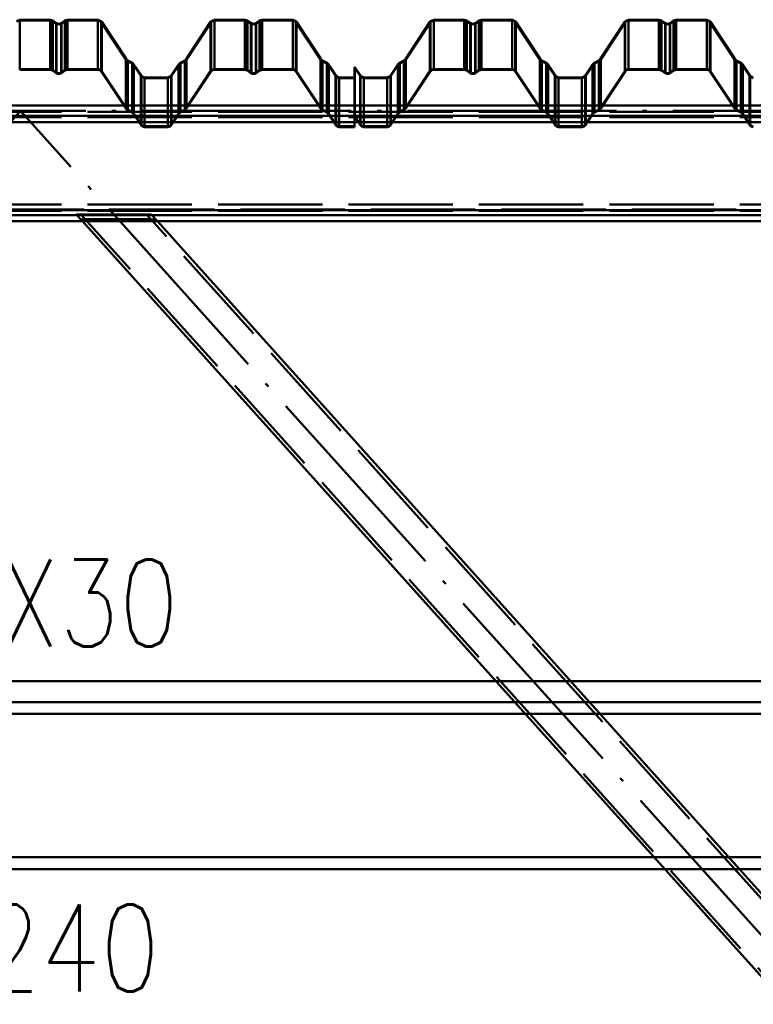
# Paper-space layout 'Layout1' of a CAD drawing. Extents: x -2 to 1033, y -36 to 596.
# Tile 82 of 256: x 110 to 132, y 479 to 507. Entities that reach past the tile are written whole.
import ezdxf

# ---------------------------------------------------------------- set-up
doc = ezdxf.new("R2010")
doc.units = 0
doc.linetypes.add('ACAD_ISO02W100', pattern=[15, 12, -3])
doc.linetypes.add('ACAD_ISO04W100', pattern=[30.5, 24, -3, 0.5, -3])
for name, color, linetype, lineweight in [('SS_JEŘÁBOVÁ DRÁHA', 11, 'CONTINUOUS', 50), ('SS_POPIS_PROFILU', 13, 'CONTINUOUS', 25), ('SS_VAZNICE', 123, 'CONTINUOUS', 50), ('SS_ZTUŽENÍ STĚNY', 203, 'CONTINUOUS', 50)]:
    doc.layers.add(name, color=color, linetype=linetype, lineweight=lineweight)
doc.layers.add('SS_PLECHY', color=7, linetype='CONTINUOUS', lineweight=50, true_color=0xb47846)
doc.styles.add('romans.shx', font='romans.shx', dxfattribs={"height": 5})

psp = doc.layouts.get("Layout1")

# ---------------------------------------------------------------- linework, layer by layer
at = {"layer": 'SS_JEŘÁBOVÁ DRÁHA', "color": 1, "linetype": 'Continuous', "ltscale": 0.25}
for p, q in [((124.1589, 487.985), (96.8411, 487.985)), ((165.4, 487.985), (126.3098, 487.985)), ((124.698, 487.385), (96.302, 487.385)), ((165.4, 487.385), (126.8489, 487.385)), ((95.9965, 487.045), (125.0035, 487.045)), ((127.1544, 487.045), (165.4, 487.045)), ((128.705, 482.925), (92.295, 482.925)), ((165.4, 482.925), (130.8559, 482.925)), ((129.0105, 482.585), (91.9895, 482.585)), ((165.4, 482.585), (131.1614, 482.585))]:
    psp.add_line(p, q, dxfattribs=at)
at = {"layer": 'SS_JEŘÁBOVÁ DRÁHA', "color": 3, "linetype": 'ACAD_ISO02W100', "ltscale": 0.25}
for p, q in [((126.3098, 487.985), (124.1589, 487.985)), ((126.8489, 487.385), (124.698, 487.385)), ((125.0035, 487.045), (127.1544, 487.045)), ((130.8559, 482.925), (128.705, 482.925)), ((131.1614, 482.585), (129.0105, 482.585))]:
    psp.add_line(p, q, dxfattribs=at)
at = {"layer": 'SS_JEŘÁBOVÁ DRÁHA', "color": 7, "linetype": 'ACAD_ISO04W100', "ltscale": 0.25}
for p, q in [((171, 487.385), (53.2, 487.385)), ((167.9, 482.585), (50.8, 482.585))]:
    psp.add_line(p, q, dxfattribs=at)
at = {"layer": 'SS_PLECHY', "color": 5, "linetype": 'Continuous', "ltscale": 0.25}
for p, q in [((110.4726, 507.0036), (110.3807, 506.9653)), ((111.3505, 507.0036), (110.4726, 507.0036)), ((110.4726, 505.5812), (110.4726, 507.0036)), ((111.4246, 506.9804), (111.3505, 507.0036)), ((111.3505, 505.5812), (111.3505, 507.0036)), ((111.5354, 506.9033), (111.4246, 506.9804)), ((111.4246, 505.5582), (111.4246, 506.9804)), ((111.7715, 506.9804), (111.6607, 506.9033)), ((111.8455, 507.0036), (111.7715, 506.9804)), ((111.7715, 505.5582), (111.7715, 506.9804)), ((112.7235, 507.0036), (111.8455, 507.0036)), ((111.8455, 505.5812), (111.8455, 507.0036)), ((112.8154, 506.9653), (112.7235, 507.0036)), ((112.7235, 505.5812), (112.7235, 507.0036)), ((112.832, 506.9449), (112.8154, 506.9653)), ((115.9787, 506.9653), (115.9621, 506.9449)), ((116.0706, 507.0036), (115.9787, 506.9653)), ((116.9485, 507.0036), (116.0706, 507.0036)), ((116.0706, 505.5812), (116.0706, 507.0036)), ((117.0226, 506.9804), (116.9485, 507.0036)), ((116.9485, 505.5812), (116.9485, 507.0036)), ((117.1334, 506.9033), (117.0226, 506.9804)), ((117.0226, 505.5582), (117.0226, 506.9804)), ((117.3695, 506.9804), (117.2587, 506.9033)), ((117.4435, 507.0036), (117.3695, 506.9804)), ((117.3695, 505.5582), (117.3695, 506.9804)), ((118.3215, 507.0036), (117.4435, 507.0036)), ((117.4435, 505.5812), (117.4435, 507.0036)), ((118.4134, 506.9653), (118.3215, 507.0036)), ((118.3215, 505.5812), (118.3215, 507.0036)), ((118.43, 506.9449), (118.4134, 506.9653)), ((122.283, 506.9653), (122.2665, 506.9449)), ((122.375, 507.0036), (122.283, 506.9653)), ((123.2529, 507.0036), (122.375, 507.0036)), ((122.375, 505.5812), (122.375, 507.0036)), ((123.3269, 506.9804), (123.2529, 507.0036)), ((123.2529, 505.5812), (123.2529, 507.0036)), ((123.4378, 506.9033), (123.3269, 506.9804)), ((123.3269, 505.5582), (123.3269, 506.9804)), ((123.6739, 506.9804), (123.563, 506.9033)), ((123.7479, 507.0036), (123.6739, 506.9804)), ((123.6739, 505.5582), (123.6739, 506.9804)), ((124.6258, 507.0036), (123.7479, 507.0036)), ((123.7479, 505.5812), (123.7479, 507.0036)), ((124.7177, 506.9653), (124.6258, 507.0036)), ((124.6258, 505.5812), (124.6258, 507.0036)), ((124.7343, 506.9449), (124.7177, 506.9653)), ((127.881, 506.9653), (127.8645, 506.9449)), ((127.973, 507.0036), (127.881, 506.9653)), ((128.8509, 507.0036), (127.973, 507.0036)), ((127.973, 505.5812), (127.973, 507.0036)), ((128.9249, 506.9804), (128.8509, 507.0036)), ((128.8509, 505.5812), (128.8509, 507.0036)), ((129.0358, 506.9033), (128.9249, 506.9804)), ((128.9249, 505.5582), (128.9249, 506.9804)), ((129.2719, 506.9804), (129.161, 506.9033)), ((129.3459, 507.0036), (129.2719, 506.9804)), ((129.2719, 505.5582), (129.2719, 506.9804)), ((130.2238, 507.0036), (129.3459, 507.0036)), ((129.3459, 505.5812), (129.3459, 507.0036)), ((130.3157, 506.9653), (130.2238, 507.0036)), ((130.2238, 505.5812), (130.2238, 507.0036)), ((130.3323, 506.9449), (130.3157, 506.9653)), ((111.598, 506.8836), (111.5354, 506.9033)), ((111.5354, 505.4818), (111.5354, 506.9033)), ((111.6607, 506.9033), (111.598, 506.8836)), ((111.6607, 505.4818), (111.6607, 506.9033)), ((113.5387, 505.8694), (112.832, 506.9449)), ((112.832, 505.5231), (112.832, 506.9449)), ((115.9621, 506.9449), (115.2554, 505.8694)), ((115.9621, 505.5231), (115.9621, 506.9449)), ((117.196, 506.8836), (117.1334, 506.9033)), ((117.1334, 505.4818), (117.1334, 506.9033)), ((117.2587, 506.9033), (117.196, 506.8836)), ((117.2587, 505.4818), (117.2587, 506.9033)), ((119.1367, 505.8694), (118.43, 506.9449)), ((118.43, 505.5231), (118.43, 506.9449)), ((122.2665, 506.9449), (121.5597, 505.8694)), ((122.2665, 505.5231), (122.2665, 506.9449)), ((123.5004, 506.8836), (123.4378, 506.9033)), ((123.4378, 505.4818), (123.4378, 506.9033)), ((123.563, 506.9033), (123.5004, 506.8836)), ((123.563, 505.4818), (123.563, 506.9033)), ((125.4411, 505.8694), (124.7343, 506.9449)), ((124.7343, 505.5231), (124.7343, 506.9449)), ((127.8645, 506.9449), (127.1577, 505.8694)), ((127.8645, 505.5231), (127.8645, 506.9449)), ((129.0984, 506.8836), (129.0358, 506.9033)), ((129.0358, 505.4818), (129.0358, 506.9033)), ((129.161, 506.9033), (129.0984, 506.8836)), ((129.161, 505.4818), (129.161, 506.9033)), ((131.0391, 505.8694), (130.3323, 506.9449)), ((130.3323, 505.5231), (130.3323, 506.9449)), ((113.5527, 505.8521), (113.5387, 505.8694)), ((113.5387, 504.457), (113.5387, 505.8694)), ((113.5784, 505.8329), (113.5527, 505.8521)), ((113.7111, 505.7613), (113.5784, 505.8329)), ((113.5784, 504.4208), (113.5784, 505.8329)), ((115.2156, 505.8329), (115.083, 505.7613)), ((115.2413, 505.8521), (115.2156, 505.8329)), ((115.2156, 504.4208), (115.2156, 505.8329)), ((115.2554, 505.8694), (115.2413, 505.8521)), ((115.2554, 504.457), (115.2554, 505.8694)), ((119.1507, 505.8521), (119.1367, 505.8694)), ((119.1367, 504.457), (119.1367, 505.8694)), ((119.1764, 505.8329), (119.1507, 505.8521)), ((119.3091, 505.7613), (119.1764, 505.8329)), ((119.1764, 504.4208), (119.1764, 505.8329)), ((121.52, 505.8329), (121.3873, 505.7613)), ((121.5457, 505.8521), (121.52, 505.8329)), ((121.52, 504.4208), (121.52, 505.8329)), ((121.5597, 505.8694), (121.5457, 505.8521)), ((121.5597, 504.457), (121.5597, 505.8694)), ((125.4551, 505.8521), (125.4411, 505.8694)), ((125.4411, 504.457), (125.4411, 505.8694)), ((125.4808, 505.8329), (125.4551, 505.8521)), ((125.6135, 505.7613), (125.4808, 505.8329)), ((125.4808, 504.4208), (125.4808, 505.8329)), ((127.118, 505.8329), (126.9853, 505.7613)), ((127.1437, 505.8521), (127.118, 505.8329)), ((127.118, 504.4208), (127.118, 505.8329)), ((127.1577, 505.8694), (127.1437, 505.8521)), ((127.1577, 504.457), (127.1577, 505.8694)), ((131.0531, 505.8521), (131.0391, 505.8694)), ((131.0391, 504.457), (131.0391, 505.8694)), ((131.0788, 505.8329), (131.0531, 505.8521)), ((131.2115, 505.7613), (131.0788, 505.8329)), ((131.0788, 504.4208), (131.0788, 505.8329)), ((110.4726, 505.5812), (111.3505, 505.5812)), ((110.4726, 505.5613), (111.3505, 505.5613)), ((111.4246, 505.5582), (111.5354, 505.4818)), ((111.6607, 505.4818), (111.7715, 505.5582)), ((111.8455, 505.5812), (112.7235, 505.5812)), ((111.8455, 505.5613), (112.7235, 505.5613)), ((113.7415, 505.7386), (113.7111, 505.7613)), ((113.7111, 504.3498), (113.7111, 505.7613)), ((113.7581, 505.7182), (113.7415, 505.7386)), ((113.9698, 505.3959), (113.7581, 505.7182)), ((113.7581, 504.3071), (113.7581, 505.7182)), ((115.036, 505.7182), (114.8243, 505.3959)), ((115.0526, 505.7386), (115.036, 505.7182)), ((115.036, 504.3071), (115.036, 505.7182)), ((115.083, 505.7613), (115.0526, 505.7386)), ((115.083, 504.3498), (115.083, 505.7613)), ((116.0706, 505.5812), (116.9485, 505.5812)), ((116.0706, 505.5613), (116.9485, 505.5613)), ((117.0226, 505.5582), (117.1334, 505.4818)), ((117.2587, 505.4818), (117.3695, 505.5582)), ((117.4435, 505.5812), (118.3215, 505.5812)), ((117.4435, 505.5613), (118.3215, 505.5613)), ((119.3395, 505.7386), (119.3091, 505.7613)), ((119.3091, 504.3498), (119.3091, 505.7613)), ((119.3561, 505.7182), (119.3395, 505.7386)), ((119.5678, 505.3959), (119.3561, 505.7182)), ((119.3561, 504.3071), (119.3561, 505.7182)), ((120.1117, 505.6431), (120.095, 505.632)), ((120.095, 505.632), (120.095, 504.2217)), ((120.2742, 505.3959), (120.1117, 505.6431)), ((120.1117, 504.2327), (120.1117, 505.6431)), ((121.3404, 505.7182), (121.1286, 505.3959)), ((121.3569, 505.7386), (121.3404, 505.7182)), ((121.3404, 504.3071), (121.3404, 505.7182)), ((121.3873, 505.7613), (121.3569, 505.7386)), ((121.3873, 504.3498), (121.3873, 505.7613)), ((122.375, 505.5812), (123.2529, 505.5812)), ((122.375, 505.5613), (123.2529, 505.5613)), ((123.3269, 505.5582), (123.4378, 505.4818)), ((123.563, 505.4818), (123.6739, 505.5582)), ((123.7479, 505.5812), (124.6258, 505.5812)), ((123.7479, 505.5613), (124.6258, 505.5613)), ((125.6438, 505.7386), (125.6135, 505.7613)), ((125.6135, 504.3498), (125.6135, 505.7613)), ((125.6604, 505.7182), (125.6438, 505.7386)), ((125.8722, 505.3959), (125.6604, 505.7182)), ((125.6604, 504.3071), (125.6604, 505.7182)), ((126.9384, 505.7182), (126.7266, 505.3959)), ((126.9549, 505.7386), (126.9384, 505.7182)), ((126.9384, 504.3071), (126.9384, 505.7182)), ((126.9853, 505.7613), (126.9549, 505.7386)), ((126.9853, 504.3498), (126.9853, 505.7613)), ((127.973, 505.5812), (128.8509, 505.5812)), ((127.973, 505.5613), (128.8509, 505.5613)), ((128.9249, 505.5582), (129.0358, 505.4818)), ((129.161, 505.4818), (129.2719, 505.5582)), ((129.3459, 505.5812), (130.2238, 505.5812)), ((129.3459, 505.5613), (130.2238, 505.5613)), ((131.2418, 505.7386), (131.2115, 505.7613)), ((131.2115, 504.3498), (131.2115, 505.7613)), ((131.2584, 505.7182), (131.2418, 505.7386)), ((131.4702, 505.3959), (131.2584, 505.7182)), ((131.2584, 504.3071), (131.2584, 505.7182)), ((111.4132, 505.5418), (111.524, 505.4654)), ((111.672, 505.4654), (111.7829, 505.5418)), ((112.8153, 505.5121), (113.522, 504.446)), ((112.832, 505.5231), (113.5387, 504.457)), ((113.9838, 505.3787), (113.9698, 505.3959)), ((113.9698, 503.9877), (113.9698, 505.3959)), ((114.0616, 505.3463), (113.9838, 505.3787)), ((114.7325, 505.3463), (114.0616, 505.3463)), ((114.0616, 503.9385), (114.0616, 505.3463)), ((114.8102, 505.3787), (114.7325, 505.3463)), ((114.7325, 503.9385), (114.7325, 505.3463)), ((114.8243, 505.3959), (114.8102, 505.3787)), ((114.8243, 503.9877), (114.8243, 505.3959)), ((115.2554, 504.457), (115.9621, 505.5231)), ((115.2721, 504.446), (115.9788, 505.5121)), ((117.0112, 505.5418), (117.122, 505.4654)), ((117.27, 505.4654), (117.3809, 505.5418)), ((118.4133, 505.5121), (119.12, 504.446)), ((118.43, 505.5231), (119.1367, 504.457)), ((119.5818, 505.3787), (119.5678, 505.3959)), ((119.5678, 503.9877), (119.5678, 505.3959)), ((119.6596, 505.3463), (119.5818, 505.3787)), ((120.095, 505.3463), (119.6596, 505.3463)), ((119.6596, 505.3463), (119.6596, 503.9385)), ((120.2882, 505.3787), (120.2742, 505.3959)), ((120.2742, 503.9877), (120.2742, 505.3959)), ((120.366, 505.3463), (120.2882, 505.3787)), ((121.0368, 505.3463), (120.366, 505.3463)), ((120.366, 503.9385), (120.366, 505.3463)), ((121.1146, 505.3787), (121.0368, 505.3463)), ((121.0368, 503.9385), (121.0368, 505.3463)), ((121.1286, 505.3959), (121.1146, 505.3787)), ((121.1286, 503.9877), (121.1286, 505.3959)), ((121.5597, 504.457), (122.2665, 505.5231)), ((121.5764, 504.446), (122.2832, 505.5121)), ((123.3155, 505.5418), (123.4264, 505.4654)), ((123.5744, 505.4654), (123.6853, 505.5418)), ((124.7176, 505.5121), (125.4244, 504.446)), ((124.7343, 505.5231), (125.4411, 504.457)), ((125.8862, 505.3787), (125.8722, 505.3959)), ((125.8722, 503.9877), (125.8722, 505.3959)), ((125.964, 505.3463), (125.8862, 505.3787)), ((126.6348, 505.3463), (125.964, 505.3463)), ((125.964, 503.9385), (125.964, 505.3463)), ((126.7126, 505.3787), (126.6348, 505.3463)), ((126.6348, 503.9385), (126.6348, 505.3463)), ((126.7266, 505.3959), (126.7126, 505.3787)), ((126.7266, 503.9877), (126.7266, 505.3959)), ((127.1577, 504.457), (127.8645, 505.5231)), ((127.1744, 504.446), (127.8812, 505.5121)), ((128.9135, 505.5418), (129.0244, 505.4654)), ((129.1724, 505.4654), (129.2833, 505.5418)), ((130.3156, 505.5121), (131.0224, 504.446)), ((130.3323, 505.5231), (131.0391, 504.457)), ((131.4842, 505.3787), (131.4702, 505.3959)), ((131.4702, 503.9877), (131.4702, 505.3959)), ((131.562, 505.3463), (131.4842, 505.3787)), ((113.5784, 504.4208), (113.7111, 504.3498)), ((115.083, 504.3498), (115.2156, 504.4208)), ((119.1764, 504.4208), (119.3091, 504.3498)), ((121.3873, 504.3498), (121.52, 504.4208)), ((125.4808, 504.4208), (125.6135, 504.3498)), ((126.9853, 504.3498), (127.118, 504.4208)), ((131.0788, 504.4208), (131.2115, 504.3498)), ((113.569, 504.4033), (113.7016, 504.3323)), ((113.7414, 504.2961), (113.9531, 503.9767)), ((113.7581, 504.3071), (113.9698, 503.9877)), ((114.8243, 503.9877), (115.036, 504.3071)), ((114.841, 503.9767), (115.0527, 504.2961)), ((115.0924, 504.3323), (115.2251, 504.4033)), ((119.167, 504.4033), (119.2996, 504.3323)), ((119.3394, 504.2961), (119.5511, 503.9767)), ((119.3561, 504.3071), (119.5678, 503.9877)), ((120.095, 504.2217), (120.1117, 504.2327)), ((120.095, 504.2217), (120.095, 503.9385)), ((120.095, 504.2217), (120.2575, 503.9767)), ((120.1117, 504.2327), (120.2742, 503.9877)), ((121.1286, 503.9877), (121.3404, 504.3071)), ((121.1453, 503.9767), (121.3571, 504.2961)), ((121.3968, 504.3323), (121.5295, 504.4033)), ((125.4713, 504.4033), (125.604, 504.3323)), ((125.6437, 504.2961), (125.8555, 503.9767)), ((125.6604, 504.3071), (125.8722, 503.9877)), ((126.7266, 503.9877), (126.9384, 504.3071)), ((126.7433, 503.9767), (126.9551, 504.2961)), ((126.9948, 504.3323), (127.1275, 504.4033)), ((131.0693, 504.4033), (131.202, 504.3323)), ((131.2417, 504.2961), (131.4535, 503.9767)), ((131.2584, 504.3071), (131.4702, 503.9877)), ((114.0616, 503.9385), (114.7325, 503.9385)), ((114.0616, 503.9186), (114.7325, 503.9186)), ((119.6596, 503.9385), (120.095, 503.9385)), ((119.6596, 503.9186), (120.095, 503.9186)), ((120.095, 503.9385), (120.095, 503.9186)), ((120.366, 503.9385), (121.0368, 503.9385)), ((120.366, 503.9186), (121.0368, 503.9186)), ((125.964, 503.9385), (126.6348, 503.9385)), ((125.964, 503.9186), (126.6348, 503.9186))]:
    psp.add_line(p, q, dxfattribs=at)
at = {"layer": 'SS_PLECHY', "color": 5, "linetype": 'ACAD_ISO02W100', "ltscale": 0.25}
for p, q in [((110.4726, 506.9835), (110.3948, 506.9511)), ((111.3505, 506.9835), (110.4726, 506.9835)), ((111.4132, 506.9638), (111.3505, 506.9835)), ((111.524, 506.8867), (111.4132, 506.9638)), ((111.4132, 506.9638), (111.4132, 505.5418)), ((111.7829, 506.9638), (111.672, 506.8867)), ((111.8455, 506.9835), (111.7829, 506.9638)), ((111.7829, 506.9638), (111.7829, 505.5418)), ((112.7235, 506.9835), (111.8455, 506.9835)), ((112.8012, 506.9511), (112.7235, 506.9835)), ((116.0706, 506.9835), (115.9928, 506.9511)), ((116.9485, 506.9835), (116.0706, 506.9835)), ((117.0112, 506.9638), (116.9485, 506.9835)), ((117.122, 506.8867), (117.0112, 506.9638)), ((117.0112, 506.9638), (117.0112, 505.5418)), ((117.3809, 506.9638), (117.27, 506.8867)), ((117.4435, 506.9835), (117.3809, 506.9638)), ((117.3809, 506.9638), (117.3809, 505.5418)), ((118.3215, 506.9835), (117.4435, 506.9835)), ((118.3992, 506.9511), (118.3215, 506.9835)), ((122.375, 506.9835), (122.2972, 506.9511)), ((123.2529, 506.9835), (122.375, 506.9835)), ((123.3155, 506.9638), (123.2529, 506.9835)), ((123.4264, 506.8867), (123.3155, 506.9638)), ((123.3155, 506.9638), (123.3155, 505.5418)), ((123.6853, 506.9638), (123.5744, 506.8867)), ((123.7479, 506.9835), (123.6853, 506.9638)), ((123.6853, 506.9638), (123.6853, 505.5418)), ((124.6258, 506.9835), (123.7479, 506.9835)), ((124.7036, 506.9511), (124.6258, 506.9835)), ((127.973, 506.9835), (127.8952, 506.9511)), ((128.8509, 506.9835), (127.973, 506.9835)), ((128.9135, 506.9638), (128.8509, 506.9835)), ((129.0244, 506.8867), (128.9135, 506.9638)), ((128.9135, 506.9638), (128.9135, 505.5418)), ((129.2833, 506.9638), (129.1724, 506.8867)), ((129.3459, 506.9835), (129.2833, 506.9638)), ((129.2833, 506.9638), (129.2833, 505.5418)), ((130.2238, 506.9835), (129.3459, 506.9835)), ((130.3016, 506.9511), (130.2238, 506.9835)), ((111.598, 506.8635), (111.524, 506.8867)), ((111.524, 506.8867), (111.524, 505.4654)), ((111.672, 506.8867), (111.598, 506.8635)), ((111.672, 506.8867), (111.672, 505.4654)), ((112.8153, 506.9339), (112.8012, 506.9511)), ((113.522, 505.8583), (112.8153, 506.9339)), ((112.8153, 506.9339), (112.8153, 505.5121)), ((115.9788, 506.9339), (115.2721, 505.8583)), ((115.9928, 506.9511), (115.9788, 506.9339)), ((115.9788, 506.9339), (115.9788, 505.5121)), ((117.196, 506.8635), (117.122, 506.8867)), ((117.122, 506.8867), (117.122, 505.4654)), ((117.27, 506.8867), (117.196, 506.8635)), ((117.27, 506.8867), (117.27, 505.4654)), ((118.4133, 506.9339), (118.3992, 506.9511)), ((119.12, 505.8583), (118.4133, 506.9339)), ((118.4133, 506.9339), (118.4133, 505.5121)), ((122.2832, 506.9339), (121.5764, 505.8583)), ((122.2972, 506.9511), (122.2832, 506.9339)), ((122.2832, 506.9339), (122.2832, 505.5121)), ((123.5004, 506.8635), (123.4264, 506.8867)), ((123.4264, 506.8867), (123.4264, 505.4654)), ((123.5744, 506.8867), (123.5004, 506.8635)), ((123.5744, 506.8867), (123.5744, 505.4654)), ((124.7176, 506.9339), (124.7036, 506.9511)), ((125.4244, 505.8583), (124.7176, 506.9339)), ((124.7176, 506.9339), (124.7176, 505.5121)), ((127.8812, 506.9339), (127.1744, 505.8583)), ((127.8952, 506.9511), (127.8812, 506.9339)), ((127.8812, 506.9339), (127.8812, 505.5121)), ((129.0984, 506.8635), (129.0244, 506.8867)), ((129.0244, 506.8867), (129.0244, 505.4654)), ((129.1724, 506.8867), (129.0984, 506.8635)), ((129.1724, 506.8867), (129.1724, 505.4654)), ((130.3156, 506.9339), (130.3016, 506.9511)), ((131.0224, 505.8583), (130.3156, 506.9339)), ((130.3156, 506.9339), (130.3156, 505.5121)), ((113.5386, 505.8379), (113.522, 505.8583)), ((113.522, 505.8583), (113.522, 504.446)), ((113.569, 505.8152), (113.5386, 505.8379)), ((115.2555, 505.8379), (115.2251, 505.8152)), ((115.2721, 505.8583), (115.2555, 505.8379)), ((115.2721, 505.8583), (115.2721, 504.446)), ((119.1366, 505.8379), (119.12, 505.8583)), ((119.12, 505.8583), (119.12, 504.446)), ((119.167, 505.8152), (119.1366, 505.8379)), ((121.5598, 505.8379), (121.5295, 505.8152)), ((121.5764, 505.8583), (121.5598, 505.8379)), ((121.5764, 505.8583), (121.5764, 504.446)), ((125.4409, 505.8379), (125.4244, 505.8583)), ((125.4244, 505.8583), (125.4244, 504.446)), ((125.4713, 505.8152), (125.4409, 505.8379)), ((127.1578, 505.8379), (127.1275, 505.8152)), ((127.1744, 505.8583), (127.1578, 505.8379)), ((127.1744, 505.8583), (127.1744, 504.446)), ((131.0389, 505.8379), (131.0224, 505.8583)), ((131.0224, 505.8583), (131.0224, 504.446)), ((131.0693, 505.8152), (131.0389, 505.8379)), ((110.4726, 505.5613), (110.4726, 505.5812)), ((111.3505, 505.5613), (111.3505, 505.5812)), ((111.8455, 505.5613), (111.8455, 505.5812)), ((112.7235, 505.5613), (112.7235, 505.5812)), ((113.7016, 505.7436), (113.569, 505.8152)), ((113.569, 505.8152), (113.569, 504.4033)), ((113.7273, 505.7244), (113.7016, 505.7436)), ((113.7016, 505.7436), (113.7016, 504.3323)), ((113.7414, 505.7071), (113.7273, 505.7244)), ((113.9531, 505.3849), (113.7414, 505.7071)), ((113.7414, 505.7071), (113.7414, 504.2961)), ((115.0527, 505.7071), (114.841, 505.3849)), ((115.0667, 505.7244), (115.0527, 505.7071)), ((115.0527, 505.7071), (115.0527, 504.2961)), ((115.0924, 505.7436), (115.0667, 505.7244)), ((115.2251, 505.8152), (115.0924, 505.7436)), ((115.0924, 505.7436), (115.0924, 504.3323)), ((115.2251, 505.8152), (115.2251, 504.4033)), ((116.0706, 505.5613), (116.0706, 505.5812)), ((116.9485, 505.5613), (116.9485, 505.5812)), ((117.4435, 505.5613), (117.4435, 505.5812)), ((118.3215, 505.5613), (118.3215, 505.5812)), ((119.2996, 505.7436), (119.167, 505.8152)), ((119.167, 505.8152), (119.167, 504.4033)), ((119.3253, 505.7244), (119.2996, 505.7436)), ((119.2996, 505.7436), (119.2996, 504.3323)), ((119.3394, 505.7071), (119.3253, 505.7244)), ((119.5511, 505.3849), (119.3394, 505.7071)), ((119.3394, 505.7071), (119.3394, 504.2961)), ((120.2575, 505.3849), (120.095, 505.632)), ((121.3571, 505.7071), (121.1453, 505.3849)), ((121.3711, 505.7244), (121.3571, 505.7071)), ((121.3571, 505.7071), (121.3571, 504.2961)), ((121.3968, 505.7436), (121.3711, 505.7244)), ((121.5295, 505.8152), (121.3968, 505.7436)), ((121.3968, 505.7436), (121.3968, 504.3323)), ((121.5295, 505.8152), (121.5295, 504.4033)), ((122.375, 505.5613), (122.375, 505.5812)), ((123.2529, 505.5613), (123.2529, 505.5812)), ((123.7479, 505.5613), (123.7479, 505.5812)), ((124.6258, 505.5613), (124.6258, 505.5812)), ((125.604, 505.7436), (125.4713, 505.8152)), ((125.4713, 505.8152), (125.4713, 504.4033)), ((125.6297, 505.7244), (125.604, 505.7436)), ((125.604, 505.7436), (125.604, 504.3323)), ((125.6437, 505.7071), (125.6297, 505.7244)), ((125.8555, 505.3849), (125.6437, 505.7071)), ((125.6437, 505.7071), (125.6437, 504.2961)), ((126.9551, 505.7071), (126.7433, 505.3849)), ((126.9691, 505.7244), (126.9551, 505.7071)), ((126.9551, 505.7071), (126.9551, 504.2961)), ((126.9948, 505.7436), (126.9691, 505.7244)), ((127.1275, 505.8152), (126.9948, 505.7436)), ((126.9948, 505.7436), (126.9948, 504.3323)), ((127.1275, 505.8152), (127.1275, 504.4033)), ((127.973, 505.5613), (127.973, 505.5812)), ((128.8509, 505.5613), (128.8509, 505.5812)), ((129.3459, 505.5613), (129.3459, 505.5812)), ((130.2238, 505.5613), (130.2238, 505.5812)), ((131.202, 505.7436), (131.0693, 505.8152)), ((131.0693, 505.8152), (131.0693, 504.4033)), ((131.2277, 505.7244), (131.202, 505.7436)), ((131.202, 505.7436), (131.202, 504.3323)), ((131.2417, 505.7071), (131.2277, 505.7244)), ((131.4535, 505.3849), (131.2417, 505.7071)), ((131.2417, 505.7071), (131.2417, 504.2961)), ((113.9697, 505.3645), (113.9531, 505.3849)), ((113.9531, 505.3849), (113.9531, 503.9767)), ((114.0616, 505.3262), (113.9697, 505.3645)), ((114.7325, 505.3262), (114.0616, 505.3262)), ((114.8244, 505.3645), (114.7325, 505.3262)), ((114.841, 505.3849), (114.8244, 505.3645)), ((114.841, 505.3849), (114.841, 503.9767)), ((119.5677, 505.3645), (119.5511, 505.3849)), ((119.5511, 505.3849), (119.5511, 503.9767)), ((119.6596, 505.3262), (119.5677, 505.3645)), ((120.095, 505.3262), (119.6596, 505.3262)), ((120.274, 505.3645), (120.2575, 505.3849)), ((120.2575, 505.3849), (120.2575, 503.9767)), ((120.366, 505.3262), (120.274, 505.3645)), ((121.0368, 505.3262), (120.366, 505.3262)), ((121.1287, 505.3645), (121.0368, 505.3262)), ((121.1453, 505.3849), (121.1287, 505.3645)), ((121.1453, 505.3849), (121.1453, 503.9767)), ((125.872, 505.3645), (125.8555, 505.3849)), ((125.8555, 505.3849), (125.8555, 503.9767)), ((125.964, 505.3262), (125.872, 505.3645)), ((126.6348, 505.3262), (125.964, 505.3262)), ((126.7267, 505.3645), (126.6348, 505.3262)), ((126.7433, 505.3849), (126.7267, 505.3645)), ((126.7433, 505.3849), (126.7433, 503.9767)), ((131.47, 505.3645), (131.4535, 505.3849)), ((131.4535, 505.3849), (131.4535, 503.9767)), ((131.562, 505.3262), (131.47, 505.3645)), ((114.0616, 503.9186), (114.0616, 503.9385)), ((114.7325, 503.9186), (114.7325, 503.9385)), ((119.6596, 503.9385), (119.6596, 503.9186)), ((120.366, 503.9186), (120.366, 503.9385)), ((121.0368, 503.9186), (121.0368, 503.9385)), ((125.964, 503.9186), (125.964, 503.9385)), ((126.6348, 503.9186), (126.6348, 503.9385))]:
    psp.add_line(p, q, dxfattribs=at)
at = {"layer": 'SS_PLECHY', "color": 5, "linetype": 'Continuous', "ltscale": 0.25, "extrusion": (-7.59061e-13, 0.093704, -0.9956)}
psp.add_arc((-111.3505, 503.2279, 47.3626), 0.13, 90, 124.70088, dxfattribs=at)
at = {"layer": 'SS_PLECHY', "color": 5, "linetype": 'Continuous', "ltscale": 0.25, "extrusion": (-1.9155e-13, 0.093704, -0.9956)}
psp.add_arc((-111.3505, 503.2279, 47.3626), 0.11, 90, 124.70088, dxfattribs=at)
at = {"layer": 'SS_PLECHY', "color": 5, "linetype": 'Continuous', "ltscale": 0.25, "extrusion": (6.32883e-13, 0.093704, -0.9956)}
psp.add_arc((-111.8455, 503.2279, 47.3626), 0.13, 55.29912, 90, dxfattribs=at)
at = {"layer": 'SS_PLECHY', "color": 5, "linetype": 'Continuous', "ltscale": 0.25, "extrusion": (5.71684e-13, 0.093704, -0.9956)}
psp.add_arc((-111.8455, 503.2279, 47.3626), 0.11, 55.29912, 90, dxfattribs=at)
at = {"layer": 'SS_PLECHY', "color": 5, "linetype": 'Continuous', "ltscale": 0.25, "extrusion": (-4.10075e-13, 0.093704, -0.9956)}
psp.add_arc((-112.7235, 503.2279, 47.3626), 0.13, 90, 146.57519, dxfattribs=at)
at = {"layer": 'SS_PLECHY', "color": 5, "linetype": 'Continuous', "ltscale": 0.25, "extrusion": (-4.98236e-13, 0.093704, -0.9956)}
psp.add_arc((-112.7235, 503.2279, 47.3626), 0.11, 90, 146.57519, dxfattribs=at)
at = {"layer": 'SS_PLECHY', "color": 5, "linetype": 'Continuous', "ltscale": 0.25, "extrusion": (1.80705e-12, 0.093704, -0.9956)}
psp.add_arc((-116.0706, 503.2279, 47.3626), 0.13, 33.42481, 90, dxfattribs=at)
at = {"layer": 'SS_PLECHY', "color": 5, "linetype": 'Continuous', "ltscale": 0.25, "extrusion": (1.54361e-12, 0.093704, -0.9956)}
psp.add_arc((-116.0706, 503.2279, 47.3626), 0.11, 33.42481, 90, dxfattribs=at)
at = {"layer": 'SS_PLECHY', "color": 5, "linetype": 'Continuous', "ltscale": 0.25, "extrusion": (-1.02019e-12, 0.093704, -0.9956)}
psp.add_arc((-116.9485, 503.2279, 47.3626), 0.13, 90, 124.70088, dxfattribs=at)
at = {"layer": 'SS_PLECHY', "color": 5, "linetype": 'Continuous', "ltscale": 0.25, "extrusion": (-5.00175e-13, 0.093704, -0.9956)}
psp.add_arc((-116.9485, 503.2279, 47.3626), 0.11, 90, 124.70088, dxfattribs=at)
at = {"layer": 'SS_PLECHY', "color": 5, "linetype": 'Continuous', "ltscale": 0.25, "extrusion": (1.0243e-12, 0.093704, -0.9956)}
psp.add_arc((-117.4435, 503.2279, 47.3626), 0.13, 55.29912, 90, dxfattribs=at)
at = {"layer": 'SS_PLECHY', "color": 5, "linetype": 'Continuous', "ltscale": 0.25, "extrusion": (5.10464e-13, 0.093704, -0.9956)}
psp.add_arc((-117.4435, 503.2279, 47.3626), 0.11, 55.29912, 90, dxfattribs=at)
at = {"layer": 'SS_PLECHY', "color": 5, "linetype": 'Continuous', "ltscale": 0.25, "extrusion": (-7.56305e-13, 0.093704, -0.9956)}
psp.add_arc((-118.3215, 503.2279, 47.3626), 0.13, 90, 146.57519, dxfattribs=at)
at = {"layer": 'SS_PLECHY', "color": 5, "linetype": 'Continuous', "ltscale": 0.25, "extrusion": (-9.13809e-13, 0.093704, -0.9956)}
psp.add_arc((-118.3215, 503.2279, 47.3626), 0.11, 90, 146.57519, dxfattribs=at)
at = {"layer": 'SS_PLECHY', "color": 5, "linetype": 'Continuous', "ltscale": 0.25, "extrusion": (7.11947e-13, 0.093704, -0.9956)}
psp.add_arc((-122.375, 503.2279, 47.3626), 0.13, 33.42481, 90, dxfattribs=at)
at = {"layer": 'SS_PLECHY', "color": 5, "linetype": 'Continuous', "ltscale": 0.25, "extrusion": (1.21196e-13, 0.093704, -0.9956)}
psp.add_arc((-122.375, 503.2279, 47.3626), 0.11, 33.42481, 90, dxfattribs=at)
at = {"layer": 'SS_PLECHY', "color": 5, "linetype": 'Continuous', "ltscale": 0.25, "extrusion": (-5.80872e-13, 0.093704, -0.9956)}
psp.add_arc((-123.2529, 503.2279, 47.3626), 0.13, 90, 124.70088, dxfattribs=at)
at = {"layer": 'SS_PLECHY', "color": 5, "linetype": 'Continuous', "ltscale": 0.25, "extrusion": (1.90312e-14, 0.093704, -0.9956)}
psp.add_arc((-123.2529, 503.2279, 47.3626), 0.11, 90, 124.70088, dxfattribs=at)
at = {"layer": 'SS_PLECHY', "color": 5, "linetype": 'Continuous', "ltscale": 0.25, "extrusion": (5.84953e-13, 0.093704, -0.9956)}
psp.add_arc((-123.7479, 503.2279, 47.3626), 0.13, 55.29912, 90, dxfattribs=at)
at = {"layer": 'SS_PLECHY', "color": 5, "linetype": 'Continuous', "ltscale": 0.25, "extrusion": (-8.76776e-15, 0.093704, -0.9956)}
psp.add_arc((-123.7479, 503.2279, 47.3626), 0.11, 55.29912, 90, dxfattribs=at)
at = {"layer": 'SS_PLECHY', "color": 5, "linetype": 'Continuous', "ltscale": 0.25, "extrusion": (-2.36974e-13, 0.093704, -0.9956)}
psp.add_arc((-124.6258, 503.2279, 47.3626), 0.13, 90, 146.57519, dxfattribs=at)
at = {"layer": 'SS_PLECHY', "color": 5, "linetype": 'Continuous', "ltscale": 0.25, "extrusion": (-2.2546e-13, 0.093704, -0.9956)}
psp.add_arc((-124.6258, 503.2279, 47.3626), 0.11, 90, 146.57519, dxfattribs=at)
at = {"layer": 'SS_PLECHY', "color": 5, "linetype": 'Continuous', "ltscale": 0.25, "extrusion": (1.37308e-12, 0.093704, -0.9956)}
psp.add_arc((-127.973, 503.2279, 47.3626), 0.13, 33.42481, 90, dxfattribs=at)
at = {"layer": 'SS_PLECHY', "color": 5, "linetype": 'Continuous', "ltscale": 0.25, "extrusion": (8.90479e-13, 0.093704, -0.9956)}
psp.add_arc((-127.973, 503.2279, 47.3626), 0.11, 33.42481, 90, dxfattribs=at)
at = {"layer": 'SS_PLECHY', "color": 5, "linetype": 'Continuous', "ltscale": 0.25, "extrusion": (-8.46116e-13, 0.093704, -0.9956)}
psp.add_arc((-128.8509, 503.2279, 47.3626), 0.13, 90, 124.70088, dxfattribs=at)
at = {"layer": 'SS_PLECHY', "color": 5, "linetype": 'Continuous', "ltscale": 0.25, "extrusion": (-2.94416e-13, 0.093704, -0.9956)}
psp.add_arc((-128.8509, 503.2279, 47.3626), 0.11, 90, 124.70088, dxfattribs=at)
at = {"layer": 'SS_PLECHY', "color": 5, "linetype": 'Continuous', "ltscale": 0.25, "extrusion": (4.49433e-13, 0.093704, -0.9956)}
psp.add_arc((-129.3459, 503.2279, 47.3626), 0.13, 55.29912, 90, dxfattribs=at)
at = {"layer": 'SS_PLECHY', "color": 5, "linetype": 'Continuous', "ltscale": 0.25, "extrusion": (7.23263e-13, 0.093704, -0.9956)}
psp.add_arc((-129.3459, 503.2279, 47.3626), 0.11, 55.29912, 90, dxfattribs=at)
at = {"layer": 'SS_PLECHY', "color": 5, "linetype": 'Continuous', "ltscale": 0.25, "extrusion": (-5.83175e-13, 0.093704, -0.9956)}
psp.add_arc((-130.2238, 503.2279, 47.3626), 0.13, 90, 146.57519, dxfattribs=at)
at = {"layer": 'SS_PLECHY', "color": 5, "linetype": 'Continuous', "ltscale": 0.25, "extrusion": (-6.34629e-13, 0.093704, -0.9956)}
psp.add_arc((-130.2238, 503.2279, 47.3626), 0.11, 90, 146.57519, dxfattribs=at)
at = {"layer": 'SS_PLECHY', "color": 5, "linetype": 'Continuous', "ltscale": 0.25, "extrusion": (-6.33585e-13, -0.093704, 0.9956)}
psp.add_arc((111.598, 503.3474, -47.3739), 0.13, 235.29912, 304.70088, dxfattribs=at)
at = {"layer": 'SS_PLECHY', "color": 5, "linetype": 'Continuous', "ltscale": 0.25, "extrusion": (-7.8523e-13, -0.093704, 0.9956)}
psp.add_arc((111.598, 503.3474, -47.3739), 0.11, 235.29912, 304.70088, dxfattribs=at)
at = {"layer": 'SS_PLECHY', "color": 5, "linetype": 'Continuous', "ltscale": 0.25, "extrusion": (-7.77746e-13, -0.093704, 0.9956)}
psp.add_arc((117.196, 503.3474, -47.3739), 0.13, 235.29912, 304.70088, dxfattribs=at)
at = {"layer": 'SS_PLECHY', "color": 5, "linetype": 'Continuous', "ltscale": 0.25, "extrusion": (-9.08752e-13, -0.093704, 0.9956)}
psp.add_arc((117.196, 503.3474, -47.3739), 0.11, 235.29912, 304.70088, dxfattribs=at)
at = {"layer": 'SS_PLECHY', "color": 5, "linetype": 'Continuous', "ltscale": 0.25, "extrusion": (-3.81931e-13, -0.093704, 0.9956)}
psp.add_arc((123.5004, 503.3474, -47.3739), 0.13, 235.29912, 304.70088, dxfattribs=at)
at = {"layer": 'SS_PLECHY', "color": 5, "linetype": 'Continuous', "ltscale": 0.25, "extrusion": (-4.40992e-13, -0.093704, 0.9956)}
psp.add_arc((123.5004, 503.3474, -47.3739), 0.11, 235.29912, 304.70088, dxfattribs=at)
at = {"layer": 'SS_PLECHY', "color": 5, "linetype": 'Continuous', "ltscale": 0.25, "extrusion": (-2.42792e-13, -0.093704, 0.9956)}
psp.add_arc((129.0984, 503.3474, -47.3739), 0.13, 235.29912, 304.70088, dxfattribs=at)
at = {"layer": 'SS_PLECHY', "color": 5, "linetype": 'Continuous', "ltscale": 0.25, "extrusion": (-8.91707e-13, -0.093704, 0.9956)}
psp.add_arc((129.0984, 503.3474, -47.3739), 0.11, 235.29912, 304.70088, dxfattribs=at)
at = {"layer": 'SS_PLECHY', "color": 5, "linetype": 'Continuous', "ltscale": 0.25, "extrusion": (-2.37979e-13, -0.093704, 0.9956)}
psp.add_arc((113.6305, 502.2975, -47.2751), 0.13, 213.42481, 241.736, dxfattribs=at)
at = {"layer": 'SS_PLECHY', "color": 5, "linetype": 'Continuous', "ltscale": 0.25, "extrusion": (-2.17444e-13, -0.093704, 0.9956)}
psp.add_arc((113.6305, 502.2975, -47.2751), 0.11, 213.42481, 241.736, dxfattribs=at)
at = {"layer": 'SS_PLECHY', "color": 5, "linetype": 'Continuous', "ltscale": 0.25, "extrusion": (5.29235e-13, -0.093704, 0.9956)}
psp.add_arc((115.1636, 502.2975, -47.2751), 0.11, 298.264, 326.57519, dxfattribs=at)
at = {"layer": 'SS_PLECHY', "color": 5, "linetype": 'Continuous', "ltscale": 0.25, "extrusion": (5.11018e-14, -0.093704, 0.9956)}
psp.add_arc((115.1636, 502.2975, -47.2751), 0.13, 298.264, 326.57519, dxfattribs=at)
at = {"layer": 'SS_PLECHY', "color": 5, "linetype": 'Continuous', "ltscale": 0.25, "extrusion": (-8.88899e-13, -0.093704, 0.9956)}
psp.add_arc((119.2285, 502.2975, -47.2751), 0.13, 213.42481, 241.736, dxfattribs=at)
at = {"layer": 'SS_PLECHY', "color": 5, "linetype": 'Continuous', "ltscale": 0.25, "extrusion": (-1.05338e-12, -0.093704, 0.9956)}
psp.add_arc((119.2285, 502.2975, -47.2751), 0.11, 213.42481, 241.736, dxfattribs=at)
at = {"layer": 'SS_PLECHY', "color": 5, "linetype": 'Continuous', "ltscale": 0.25, "extrusion": (-1.57455e-12, -0.093704, 0.9956)}
psp.add_arc((121.4679, 502.2975, -47.2751), 0.11, 298.264, 326.57519, dxfattribs=at)
at = {"layer": 'SS_PLECHY', "color": 5, "linetype": 'Continuous', "ltscale": 0.25, "extrusion": (-1.645e-12, -0.093704, 0.9956)}
psp.add_arc((121.4679, 502.2975, -47.2751), 0.13, 298.264, 326.57519, dxfattribs=at)
at = {"layer": 'SS_PLECHY', "color": 5, "linetype": 'Continuous', "ltscale": 0.25, "extrusion": (1.4098e-12, -0.093704, 0.9956)}
psp.add_arc((125.5329, 502.2975, -47.2751), 0.13, 213.42481, 241.736, dxfattribs=at)
at = {"layer": 'SS_PLECHY', "color": 5, "linetype": 'Continuous', "ltscale": 0.25, "extrusion": (1.66324e-12, -0.093704, 0.9956)}
psp.add_arc((125.5329, 502.2975, -47.2751), 0.11, 213.42481, 241.736, dxfattribs=at)
at = {"layer": 'SS_PLECHY', "color": 5, "linetype": 'Continuous', "ltscale": 0.25, "extrusion": (-9.78812e-13, -0.093704, 0.9956)}
psp.add_arc((127.0659, 502.2975, -47.2751), 0.11, 298.264, 326.57519, dxfattribs=at)
at = {"layer": 'SS_PLECHY', "color": 5, "linetype": 'Continuous', "ltscale": 0.25, "extrusion": (-1.14092e-12, -0.093704, 0.9956)}
psp.add_arc((127.0659, 502.2975, -47.2751), 0.13, 298.264, 326.57519, dxfattribs=at)
at = {"layer": 'SS_PLECHY', "color": 5, "linetype": 'Continuous', "ltscale": 0.25, "extrusion": (7.48642e-13, -0.093704, 0.9956)}
psp.add_arc((131.1309, 502.2975, -47.2751), 0.13, 213.42481, 241.736, dxfattribs=at)
at = {"layer": 'SS_PLECHY', "color": 5, "linetype": 'Continuous', "ltscale": 0.25, "extrusion": (9.36463e-13, -0.093704, 0.9956)}
psp.add_arc((131.1309, 502.2975, -47.2751), 0.11, 213.42481, 241.736, dxfattribs=at)
at = {"layer": 'SS_PLECHY', "color": 5, "linetype": 'Continuous', "ltscale": 0.25, "extrusion": (-2.83786e-13, 0.093704, -0.9956)}
psp.add_arc((-113.6496, 502.0173, 47.2487), 0.11, 118.264, 146.57519, dxfattribs=at)
at = {"layer": 'SS_PLECHY', "color": 5, "linetype": 'Continuous', "ltscale": 0.25, "extrusion": (2.55436e-13, 0.093704, -0.9956)}
psp.add_arc((-113.6496, 502.0173, 47.2487), 0.13, 118.264, 146.57519, dxfattribs=at)
at = {"layer": 'SS_PLECHY', "color": 5, "linetype": 'Continuous', "ltscale": 0.25, "extrusion": (6.86331e-13, 0.093704, -0.9956)}
psp.add_arc((-115.1445, 502.0173, 47.2487), 0.13, 33.42481, 61.736, dxfattribs=at)
at = {"layer": 'SS_PLECHY', "color": 5, "linetype": 'Continuous', "ltscale": 0.25, "extrusion": (4.85151e-13, 0.093704, -0.9956)}
psp.add_arc((-115.1445, 502.0173, 47.2487), 0.11, 33.42481, 61.736, dxfattribs=at)
at = {"layer": 'SS_PLECHY', "color": 5, "linetype": 'Continuous', "ltscale": 0.25, "extrusion": (-8.88881e-13, 0.093704, -0.9956)}
psp.add_arc((-119.2476, 502.0173, 47.2487), 0.11, 118.264, 146.57519, dxfattribs=at)
at = {"layer": 'SS_PLECHY', "color": 5, "linetype": 'Continuous', "ltscale": 0.25, "extrusion": (-2.64488e-13, 0.093704, -0.9956)}
psp.add_arc((-119.2476, 502.0173, 47.2487), 0.13, 118.264, 146.57519, dxfattribs=at)
at = {"layer": 'SS_PLECHY', "color": 5, "linetype": 'Continuous', "ltscale": 0.25, "extrusion": (-1.97379e-12, 0.093704, -0.9956)}
psp.add_arc((-121.4489, 502.0173, 47.2487), 0.13, 33.42481, 61.736, dxfattribs=at)
at = {"layer": 'SS_PLECHY', "color": 5, "linetype": 'Continuous', "ltscale": 0.25, "extrusion": (-2.48787e-12, 0.093704, -0.9956)}
psp.add_arc((-121.4489, 502.0173, 47.2487), 0.11, 33.42481, 61.736, dxfattribs=at)
at = {"layer": 'SS_PLECHY', "color": 5, "linetype": 'Continuous', "ltscale": 0.25, "extrusion": (1.51279e-12, 0.093704, -0.9956)}
psp.add_arc((-125.5519, 502.0173, 47.2487), 0.11, 118.264, 146.57519, dxfattribs=at)
at = {"layer": 'SS_PLECHY', "color": 5, "linetype": 'Continuous', "ltscale": 0.25, "extrusion": (1.78353e-12, 0.093704, -0.9956)}
psp.add_arc((-125.5519, 502.0173, 47.2487), 0.13, 118.264, 146.57519, dxfattribs=at)
at = {"layer": 'SS_PLECHY', "color": 5, "linetype": 'Continuous', "ltscale": 0.25, "extrusion": (-1.27667e-12, 0.093704, -0.9956)}
psp.add_arc((-127.0469, 502.0173, 47.2487), 0.13, 33.42481, 61.736, dxfattribs=at)
at = {"layer": 'SS_PLECHY', "color": 5, "linetype": 'Continuous', "ltscale": 0.25, "extrusion": (-1.70651e-12, 0.093704, -0.9956)}
psp.add_arc((-127.0469, 502.0173, 47.2487), 0.11, 33.42481, 61.736, dxfattribs=at)
at = {"layer": 'SS_PLECHY', "color": 5, "linetype": 'Continuous', "ltscale": 0.25, "extrusion": (9.17048e-13, 0.093704, -0.9956)}
psp.add_arc((-131.1499, 502.0173, 47.2487), 0.11, 118.264, 146.57519, dxfattribs=at)
at = {"layer": 'SS_PLECHY', "color": 5, "linetype": 'Continuous', "ltscale": 0.25, "extrusion": (1.23141e-12, 0.093704, -0.9956)}
psp.add_arc((-131.1499, 502.0173, 47.2487), 0.13, 118.264, 146.57519, dxfattribs=at)
at = {"layer": 'SS_PLECHY', "color": 5, "linetype": 'Continuous', "ltscale": 0.25, "extrusion": (1.59273e-13, -0.093704, 0.9956)}
psp.add_arc((114.0616, 501.8303, -47.2311), 0.13, 213.42481, 270, dxfattribs=at)
at = {"layer": 'SS_PLECHY', "color": 5, "linetype": 'Continuous', "ltscale": 0.25, "extrusion": (2.31052e-13, -0.093704, 0.9956)}
psp.add_arc((114.0616, 501.8303, -47.2311), 0.11, 213.42481, 270, dxfattribs=at)
at = {"layer": 'SS_PLECHY', "color": 5, "linetype": 'Continuous', "ltscale": 0.25, "extrusion": (7.81776e-14, -0.093704, 0.9956)}
psp.add_arc((114.7325, 501.8303, -47.2311), 0.11, 270, 326.57519, dxfattribs=at)
at = {"layer": 'SS_PLECHY', "color": 5, "linetype": 'Continuous', "ltscale": 0.25, "extrusion": (-1.7704e-13, -0.093704, 0.9956)}
psp.add_arc((114.7325, 501.8303, -47.2311), 0.13, 270, 326.57519, dxfattribs=at)
at = {"layer": 'SS_PLECHY', "color": 5, "linetype": 'Continuous', "ltscale": 0.25, "extrusion": (-5.01836e-13, -0.093704, 0.9956)}
psp.add_arc((119.6596, 501.8303, -47.2311), 0.13, 213.42481, 270, dxfattribs=at)
at = {"layer": 'SS_PLECHY', "color": 5, "linetype": 'Continuous', "ltscale": 0.25, "extrusion": (-5.50303e-13, -0.093704, 0.9956)}
psp.add_arc((119.6596, 501.8303, -47.2311), 0.11, 213.42481, 270, dxfattribs=at)
at = {"layer": 'SS_PLECHY', "color": 5, "linetype": 'Continuous', "ltscale": 0.25, "extrusion": (2.89192e-12, -0.093704, 0.9956)}
psp.add_arc((120.366, 501.8303, -47.2311), 0.13, 213.42481, 270, dxfattribs=at)
at = {"layer": 'SS_PLECHY', "color": 5, "linetype": 'Continuous', "ltscale": 0.25, "extrusion": (3.33233e-12, -0.093704, 0.9956)}
psp.add_arc((120.366, 501.8303, -47.2311), 0.11, 213.42481, 270, dxfattribs=at)
at = {"layer": 'SS_PLECHY', "color": 5, "linetype": 'Continuous', "ltscale": 0.25, "extrusion": (-1.6395e-12, -0.093704, 0.9956)}
psp.add_arc((121.0368, 501.8303, -47.2311), 0.11, 270, 326.57519, dxfattribs=at)
at = {"layer": 'SS_PLECHY', "color": 5, "linetype": 'Continuous', "ltscale": 0.25, "extrusion": (-1.75132e-12, -0.093704, 0.9956)}
psp.add_arc((121.0368, 501.8303, -47.2311), 0.13, 270, 326.57519, dxfattribs=at)
at = {"layer": 'SS_PLECHY', "color": 5, "linetype": 'Continuous', "ltscale": 0.25, "extrusion": (2.241e-12, -0.093704, 0.9956)}
psp.add_arc((125.964, 501.8303, -47.2311), 0.13, 213.42481, 270, dxfattribs=at)
at = {"layer": 'SS_PLECHY', "color": 5, "linetype": 'Continuous', "ltscale": 0.25, "extrusion": (2.56305e-12, -0.093704, 0.9956)}
psp.add_arc((125.964, 501.8303, -47.2311), 0.11, 213.42481, 270, dxfattribs=at)
at = {"layer": 'SS_PLECHY', "color": 5, "linetype": 'Continuous', "ltscale": 0.25, "extrusion": (-1.23034e-12, -0.093704, 0.9956)}
psp.add_arc((126.6348, 501.8303, -47.2311), 0.11, 270, 326.57519, dxfattribs=at)
at = {"layer": 'SS_PLECHY', "color": 5, "linetype": 'Continuous', "ltscale": 0.25, "extrusion": (-1.39967e-12, -0.093704, 0.9956)}
psp.add_arc((126.6348, 501.8303, -47.2311), 0.13, 270, 326.57519, dxfattribs=at)
at = {"layer": 'SS_PLECHY', "color": 5, "linetype": 'Continuous', "ltscale": 0.25, "extrusion": (1.57987e-12, -0.093704, 0.9956)}
psp.add_arc((131.562, 501.8303, -47.2311), 0.13, 213.42481, 270, dxfattribs=at)
at = {"layer": 'SS_PLECHY', "color": 5, "linetype": 'Continuous', "ltscale": 0.25, "extrusion": (1.78169e-12, -0.093704, 0.9956)}
psp.add_arc((131.562, 501.8303, -47.2311), 0.11, 213.42481, 270, dxfattribs=at)
at = {"layer": 'SS_VAZNICE', "color": 1, "linetype": 'Continuous', "ltscale": 0.25}
for p, q in [((113.463, 504.535), (109.733, 504.535)), ((119.061, 504.535), (115.331, 504.535)), ((125.3654, 504.535), (121.6354, 504.535)), ((130.9634, 504.535), (127.2334, 504.535)), ((109.4143, 504.2351), (113.7818, 504.2351)), ((115.0123, 504.2351), (119.3798, 504.2351)), ((121.3166, 504.2351), (125.6842, 504.2351)), ((126.9146, 504.2351), (131.2822, 504.2351)), ((109.2955, 504.0559), (113.9006, 504.0559)), ((114.8935, 504.0559), (119.4986, 504.0559)), ((120.095, 504.0559), (120.205, 504.0559)), ((121.1978, 504.0559), (125.803, 504.0559)), ((126.7958, 504.0559), (131.401, 504.0559)), ((55.2, 501.532), (165.4, 501.532)), ((55.2, 501.3877), (165.4, 501.3877)), ((55.2, 501.2085), (165.4, 501.2085))]:
    psp.add_line(p, q, dxfattribs=at)
at = {"layer": 'SS_VAZNICE', "color": 3, "linetype": 'ACAD_ISO02W100', "ltscale": 0.25}
for p, q in [((115.331, 504.535), (113.463, 504.535)), ((121.6354, 504.535), (119.061, 504.535)), ((127.2334, 504.535), (125.3654, 504.535)), ((132.8314, 504.535), (130.9634, 504.535)), ((167.925, 504.3558), (53.07, 504.3558)), ((167.925, 504.2115), (53.07, 504.2115)), ((167.925, 504.2002), (53.07, 504.2002)), ((113.7818, 504.2351), (115.0123, 504.2351)), ((119.3798, 504.2351), (121.3166, 504.2351)), ((125.6842, 504.2351), (126.9146, 504.2351)), ((131.2822, 504.2351), (132.5126, 504.2351)), ((113.9006, 504.0559), (114.8935, 504.0559)), ((119.4986, 504.0559), (120.095, 504.0559)), ((120.205, 504.0559), (121.1978, 504.0559)), ((125.803, 504.0559), (126.7958, 504.0559)), ((131.401, 504.0559), (132.3938, 504.0559)), ((167.925, 501.6875), (53.07, 501.6875)), ((53.07, 501.5432), (167.925, 501.5432)), ((167.925, 501.5083), (53.07, 501.5083))]:
    psp.add_line(p, q, dxfattribs=at)
at = {"layer": 'SS_VAZNICE', "color": 7, "linetype": 'ACAD_ISO04W100', "ltscale": 0.25}
psp.add_line((53, 504.385), (168, 504.385), dxfattribs=at)
at = {"layer": 'SS_ZTUŽENÍ STĚNY', "color": 7, "linetype": 'ACAD_ISO04W100', "ltscale": 0.25}
for p, q in [((110.5, 504.385), (53, 440.385)), ((168, 440.385), (110.5, 504.385))]:
    psp.add_line(p, q, dxfattribs=at)
at = {"layer": 'SS_ZTUŽENÍ STĚNY', "color": 3, "linetype": 'ACAD_ISO02W100', "ltscale": 0.25}
for p, q in [((112.1002, 501.4069), (112.2785, 501.2085)), ((114.2511, 501.4069), (112.1002, 501.4069)), ((166.2802, 441.2519), (112.2431, 501.3975)), ((114.1252, 501.3975), (112.2431, 501.3975)), ((167.3216, 442.1875), (114.1252, 501.3975)), ((114.4294, 501.2085), (114.2511, 501.4069)), ((114.3864, 501.2563), (112.2355, 501.2563)), ((114.2436, 501.2657), (112.3615, 501.2657))]:
    psp.add_line(p, q, dxfattribs=at)
at = {"layer": 'SS_ZTUŽENÍ STĚNY', "color": 1, "linetype": 'Continuous', "ltscale": 0.25}
for p, q in [((112.2785, 501.2085), (165.4, 442.0819)), ((165.4, 444.476), (114.4294, 501.2085))]:
    psp.add_line(p, q, dxfattribs=at)

# ---------------------------------------------------------------- texts
at = {"layer": 'SS_POPIS_PROFILU', "color": 13, "style": 'romans.shx', "width": 0.8}
for s, p in [('PL50X30', (103.2132, 488.985)), ('HEB240', (104.0445, 479.066))]:
    psp.add_text(s, height=2.5, dxfattribs=at).set_placement(p)

doc.saveas('drawing.dxf')
